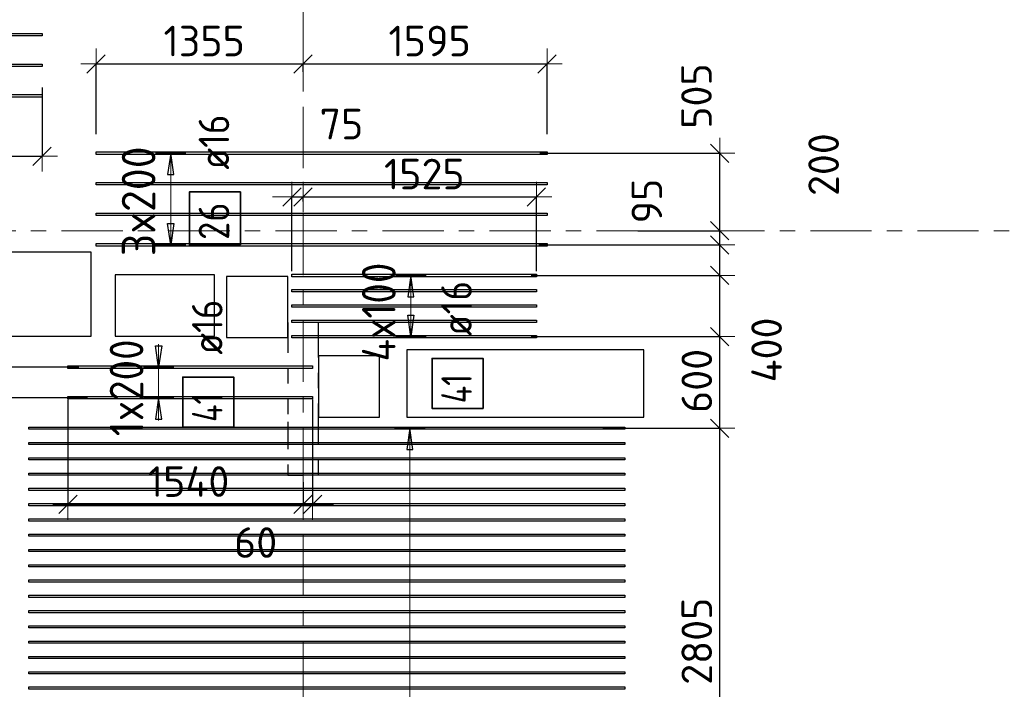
# Model space of a CAD drawing. Header units: metres. Extents: x -38 to 107, y -15 to 21.
# Tile 49 of 167: x 53.1 to 59.54, y 4.4 to 8.78. Entities that reach past the tile are written whole.
import ezdxf

# ---------------------------------------------------------------- set-up
doc = ezdxf.new("R2010")
doc.units = ezdxf.units.M
doc.header["$PDMODE"] = 65
for name, pattern in [('______11', [0.5, 0.4, -0.05, 0, -0.05]), ('______2', [0.0405, 0.03, -0.0105]), ('______5', [1.1, 0.8, -0.1, 0.1, -0.1])]:
    doc.linetypes.add(name, pattern=pattern)
for name, color, linetype, lineweight in [('XR$2$Осевая линия (1)', 7, '______5', 13), ('XR$4$Перекрытие (1)', 7, 'Continuous', 35), ('XR$4$Размерная линия (1)', 7, 'Continuous', 13)]:
    doc.layers.add(name, color=color, linetype=linetype, lineweight=lineweight)
doc.layers.add('XR$4$Арм.стержн.Доп. Арм верхн.зоны Х', color=7, linetype='Continuous', lineweight=35, true_color=0x8c8cff)
doc.layers.add('XR$6$Стена_ бетон несущ.', color=7, linetype='Continuous', lineweight=70, true_color=0xb4b496)
doc.styles.add('ISOCPEUR', font='txt')
doc.dimstyles.new('DIMSTYLE_3', dxfattribs={"dimtxt": 0.2, "dimasz": 0.2, "dimexe": 0, "dimexo": 0, "dimgap": 0.1, "dimtad": 2, "dimdec": 0, "dimlfac": 1000, "dimrnd": 5, "dimzin": 12, "dimdsep": 46, "dimtxsty": 'ISOCPEUR', "dimblk1": 'ALL_ML_STRICH', "dimblk2": 'ALL_ML_STRICH', "dimsah": 1, "dimcen": 0, "dimclrd": 7, "dimclre": 256, "dimclrt": 7, "dimadec": 0, "dimazin": 0, "dimtfac": 1, "dimtdec": 0, "dimtix": 1, "dimtmove": 2, "dimatfit": 3, "dimfxl": 0, "dimtzin": 0, "dimlwd": 0, "dimlwe": -3, "dimarcsym": 0})
doc.dimstyles.new('DIMSTYLE_33', dxfattribs={"dimtxt": 0.2, "dimasz": 0.2, "dimexe": 0, "dimexo": 0, "dimgap": 0.1, "dimtad": 2, "dimdec": 0, "dimlfac": 1000, "dimrnd": 5, "dimzin": 12, "dimdsep": 46, "dimtxsty": 'ISOCPEUR', "dimblk1": 'ALL_ML_STRICH', "dimblk2": 'ALL_ML_STRICH', "dimsah": 1, "dimcen": 0, "dimclrd": 7, "dimclre": 256, "dimclrt": 7, "dimadec": 0, "dimazin": 0, "dimtfac": 1, "dimtdec": 0, "dimtix": 1, "dimtmove": 2, "dimatfit": 3, "dimfxl": 0, "dimtvp": 1.2, "dimtzin": 0, "dimlwd": 0, "dimlwe": -3, "dimarcsym": 0})
doc.dimstyles.new('DIMSTYLE_34', dxfattribs={"dimtxt": 0.2, "dimasz": 0.2, "dimexe": 0, "dimexo": 0, "dimgap": 0.1, "dimtad": 0, "dimdec": 0, "dimlfac": 1000, "dimrnd": 5, "dimzin": 12, "dimdsep": 46, "dimtxsty": 'ISOCPEUR', "dimblk1": 'ALL_ML_STRICH', "dimblk2": 'ALL_ML_STRICH', "dimsah": 1, "dimcen": 0, "dimclrd": 7, "dimclre": 256, "dimclrt": 7, "dimadec": 0, "dimazin": 0, "dimtfac": 1, "dimtdec": 0, "dimtix": 1, "dimtmove": 2, "dimatfit": 3, "dimfxl": 0, "dimtvp": 1.2, "dimtzin": 0, "dimlwd": 0, "dimlwe": -3, "dimarcsym": 0})

# ---------------------------------------------------------------- blocks, each defined once
blk = doc.blocks.new('ALL_ML_STRICH')
at = {"color": 0, "linetype": 'ByBlock', "lineweight": -2}
for p, q in [((0, -0.5), (0, 0.5)), ((-1, 0), (0.5, 0)), ((-0.3, -0.3), (0.3, 0.3))]:
    blk.add_line(p, q, dxfattribs=at)
blk = doc.blocks.new('*D297')
at = {"layer": 'DEFPOINTS', "color": 7, "linetype": 'Continuous', "lineweight": 13, "transparency": 33554687}
for p in [(53.5031, 6.5072), (52.8235, 6.3072), (53.5599, 6.3072)]:
    blk.add_point(p, dxfattribs=at)
at = {"layer": 'XR$4$Размерная линия (1)', "color": 9, "linetype": 'Continuous', "lineweight": -2, "true_color": 0xc7c7c7, "transparency": 33554687}
for p, q in [((53.4831, 6.5072), (52.8235, 6.5072)), ((53.5399, 6.3072), (52.8235, 6.3072))]:
    blk.add_line(p, q, dxfattribs=at)
at = {"layer": 'XR$4$Размерная линия (1)', "color": 7, "linetype": 'Continuous', "lineweight": -2, "transparency": 33554687}
blk.add_line((52.8235, 6.3072), (52.8235, 6.5072), dxfattribs=at)
at = {"layer": 'XR$4$Размерная линия (1)', "color": 7, "linetype": 'Continuous', "lineweight": 13, "transparency": 33554687, "xscale": 0.2, "yscale": 0.2, "zscale": 0.2}
for p, rotation in [((52.8235, 6.5072), 90), ((52.8235, 6.3072), 270)]:
    blk.add_blockref('ALL_ML_STRICH', p, dxfattribs=dict(at, rotation=rotation))
at = {"layer": 'XR$4$Размерная линия (1)', "color": 7, "linetype": 'Continuous', "lineweight": 13, "transparency": 33554687, "insert": (52.6722, 6.0448), "char_height": 0.2, "width": 0.6, "attachment_point": 5, "rotation": 90, "style": 'ISOCPEUR'}
blk.add_mtext('\\A1;{200}', dxfattribs=at)
blk = doc.blocks.new('*D298')
at = {"layer": 'DEFPOINTS', "color": 7, "linetype": 'Continuous', "lineweight": 13, "transparency": 33554687}
for p in [(52.7327, 7.4), (52.8235, 6.5072), (53.5031, 6.5072)]:
    blk.add_point(p, dxfattribs=at)
at = {"layer": 'XR$4$Размерная линия (1)', "color": 9, "linetype": 'Continuous', "lineweight": -2, "true_color": 0xc7c7c7, "transparency": 33554687}
for p, q in [((52.7527, 7.4), (52.8235, 7.4)), ((53.4831, 6.5072), (52.8235, 6.5072))]:
    blk.add_line(p, q, dxfattribs=at)
at = {"layer": 'XR$4$Размерная линия (1)', "color": 7, "linetype": 'Continuous', "lineweight": -2, "transparency": 33554687}
blk.add_line((52.8235, 6.5072), (52.8235, 7.4), dxfattribs=at)
at = {"layer": 'XR$4$Размерная линия (1)', "color": 7, "linetype": 'Continuous', "lineweight": 13, "transparency": 33554687, "xscale": 0.2, "yscale": 0.2, "zscale": 0.2}
for p, rotation in [((52.8235, 7.4), 90), ((52.8235, 6.5072), 270)]:
    blk.add_blockref('ALL_ML_STRICH', p, dxfattribs=dict(at, rotation=rotation))
at = {"layer": 'XR$4$Размерная линия (1)', "color": 7, "linetype": 'Continuous', "lineweight": 13, "transparency": 33554687, "insert": (52.6735, 6.9636), "char_height": 0.2, "width": 0.6, "attachment_point": 5, "rotation": 90, "style": 'ISOCPEUR'}
blk.add_mtext('\\A1;{895}', dxfattribs=at)
blk = doc.blocks.new('*D314')
at = {"layer": 'DEFPOINTS', "color": 7, "linetype": 'Continuous', "lineweight": 13, "transparency": 33554687}
for p in [(53.2426, 8.357), (51.5, 8.1753), (51.5, 7.8875)]:
    blk.add_point(p, dxfattribs=at)
at = {"layer": 'XR$4$Размерная линия (1)', "color": 9, "linetype": 'Continuous', "lineweight": -2, "true_color": 0xc7c7c7, "transparency": 33554687}
for p, q in [((53.2426, 8.337), (53.2426, 7.8875)), ((51.5, 8.1553), (51.5, 7.8875))]:
    blk.add_line(p, q, dxfattribs=at)
at = {"layer": 'XR$4$Размерная линия (1)', "color": 7, "linetype": 'Continuous', "lineweight": -2, "transparency": 33554687}
blk.add_line((51.5, 7.8875), (53.2426, 7.8875), dxfattribs=at)
at = {"layer": 'XR$4$Размерная линия (1)', "color": 7, "linetype": 'Continuous', "lineweight": 13, "transparency": 33554687, "xscale": 0.2, "yscale": 0.2, "zscale": 0.2, "rotation": 180}
blk.add_blockref('ALL_ML_STRICH', (51.5, 7.8875), dxfattribs=at)
at = {"layer": 'XR$4$Размерная линия (1)', "color": 7, "linetype": 'Continuous', "lineweight": 13, "transparency": 33554687, "xscale": 0.2, "yscale": 0.2, "zscale": 0.2}
blk.add_blockref('ALL_ML_STRICH', (53.2426, 7.8875), dxfattribs=at)
at = {"layer": 'XR$4$Размерная линия (1)', "color": 7, "linetype": 'Continuous', "lineweight": 13, "transparency": 33554687, "insert": (52.3913, 8.0375), "char_height": 0.2, "width": 0.8, "attachment_point": 5, "style": 'ISOCPEUR'}
blk.add_mtext('\\A1;{1745}', dxfattribs=at)
blk = doc.blocks.new('*D315')
at = {"layer": 'DEFPOINTS', "color": 7, "linetype": 'Continuous', "lineweight": 13, "transparency": 33554687}
for p in [(53.5961, 8.4913), (54.95, 8.4597), (53.5961, 8.0112)]:
    blk.add_point(p, dxfattribs=at)
at = {"layer": 'XR$4$Размерная линия (1)', "color": 9, "linetype": 'Continuous', "lineweight": -2, "true_color": 0xc7c7c7, "transparency": 33554687}
for p, q in [((53.5961, 8.0312), (53.5961, 8.4913)), ((54.95, 8.4397), (54.95, 8.4913))]:
    blk.add_line(p, q, dxfattribs=at)
at = {"layer": 'XR$4$Размерная линия (1)', "color": 7, "linetype": 'Continuous', "lineweight": -2, "transparency": 33554687}
blk.add_line((53.5961, 8.4913), (54.95, 8.4913), dxfattribs=at)
at = {"layer": 'XR$4$Размерная линия (1)', "color": 7, "linetype": 'Continuous', "lineweight": 13, "transparency": 33554687, "xscale": 0.2, "yscale": 0.2, "zscale": 0.2, "rotation": 180}
blk.add_blockref('ALL_ML_STRICH', (53.5961, 8.4913), dxfattribs=at)
at = {"layer": 'XR$4$Размерная линия (1)', "color": 7, "linetype": 'Continuous', "lineweight": 13, "transparency": 33554687, "xscale": 0.2, "yscale": 0.2, "zscale": 0.2}
blk.add_blockref('ALL_ML_STRICH', (54.95, 8.4913), dxfattribs=at)
at = {"layer": 'XR$4$Размерная линия (1)', "color": 7, "linetype": 'Continuous', "lineweight": 13, "transparency": 33554687, "insert": (54.3031, 8.6413), "char_height": 0.2, "width": 0.8, "attachment_point": 5, "style": 'ISOCPEUR'}
blk.add_mtext('\\A1;{1355}', dxfattribs=at)
blk = doc.blocks.new('*D316')
at = {"layer": 'DEFPOINTS', "color": 7, "linetype": 'Continuous', "lineweight": 13, "transparency": 33554687}
for p in [(54.95, 8.4913), (54.95, 8.4597), (56.5461, 8.0112)]:
    blk.add_point(p, dxfattribs=at)
at = {"layer": 'XR$4$Размерная линия (1)', "color": 9, "linetype": 'Continuous', "lineweight": -2, "true_color": 0xc7c7c7, "transparency": 33554687}
for p, q in [((54.95, 8.4397), (54.95, 8.4913)), ((56.5461, 8.0312), (56.5461, 8.4913))]:
    blk.add_line(p, q, dxfattribs=at)
at = {"layer": 'XR$4$Размерная линия (1)', "color": 7, "linetype": 'Continuous', "lineweight": -2, "transparency": 33554687}
blk.add_line((54.95, 8.4913), (56.5461, 8.4913), dxfattribs=at)
at = {"layer": 'XR$4$Размерная линия (1)', "color": 7, "linetype": 'Continuous', "lineweight": 13, "transparency": 33554687, "xscale": 0.2, "yscale": 0.2, "zscale": 0.2, "rotation": 180}
blk.add_blockref('ALL_ML_STRICH', (54.95, 8.4913), dxfattribs=at)
at = {"layer": 'XR$4$Размерная линия (1)', "color": 7, "linetype": 'Continuous', "lineweight": 13, "transparency": 33554687, "xscale": 0.2, "yscale": 0.2, "zscale": 0.2}
blk.add_blockref('ALL_ML_STRICH', (56.5461, 8.4913), dxfattribs=at)
at = {"layer": 'XR$4$Размерная линия (1)', "color": 7, "linetype": 'Continuous', "lineweight": 13, "transparency": 33554687, "insert": (55.7781, 8.6413), "char_height": 0.2, "width": 0.8, "attachment_point": 5, "style": 'ISOCPEUR'}
blk.add_mtext('\\A1;{1595}', dxfattribs=at)
blk = doc.blocks.new('*D319')
at = {"layer": 'DEFPOINTS', "color": 7, "linetype": 'Continuous', "lineweight": 13, "transparency": 33554687}
for p in [(53.4118, 6.3162), (54.95, 5.7742), (53.4118, 5.6084)]:
    blk.add_point(p, dxfattribs=at)
at = {"layer": 'XR$4$Размерная линия (1)', "color": 9, "linetype": 'Continuous', "lineweight": -2, "true_color": 0xc7c7c7, "transparency": 33554687}
for p, q in [((53.4118, 6.2962), (53.4118, 5.6084)), ((54.95, 5.7542), (54.95, 5.6084))]:
    blk.add_line(p, q, dxfattribs=at)
at = {"layer": 'XR$4$Размерная линия (1)', "color": 7, "linetype": 'Continuous', "lineweight": -2, "transparency": 33554687}
blk.add_line((53.4118, 5.6084), (54.95, 5.6084), dxfattribs=at)
at = {"layer": 'XR$4$Размерная линия (1)', "color": 7, "linetype": 'Continuous', "lineweight": 13, "transparency": 33554687, "xscale": 0.2, "yscale": 0.2, "zscale": 0.2, "rotation": 180}
blk.add_blockref('ALL_ML_STRICH', (53.4118, 5.6084), dxfattribs=at)
at = {"layer": 'XR$4$Размерная линия (1)', "color": 7, "linetype": 'Continuous', "lineweight": 13, "transparency": 33554687, "xscale": 0.2, "yscale": 0.2, "zscale": 0.2}
blk.add_blockref('ALL_ML_STRICH', (54.95, 5.6084), dxfattribs=at)
at = {"layer": 'XR$4$Размерная линия (1)', "color": 7, "linetype": 'Continuous', "lineweight": 13, "transparency": 33554687, "insert": (54.2009, 5.7584), "char_height": 0.2, "width": 0.8, "attachment_point": 5, "style": 'ISOCPEUR'}
blk.add_mtext('\\A1;{1540}', dxfattribs=at)
blk = doc.blocks.new('*D320')
at = {"layer": 'DEFPOINTS', "color": 7, "linetype": 'Continuous', "lineweight": 13, "transparency": 33554687}
for p in [(55.0118, 6.3162), (54.95, 5.7742), (54.95, 5.6084)]:
    blk.add_point(p, dxfattribs=at)
at = {"layer": 'XR$4$Размерная линия (1)', "color": 9, "linetype": 'Continuous', "lineweight": -2, "true_color": 0xc7c7c7, "transparency": 33554687}
for p, q in [((55.0118, 6.2962), (55.0118, 5.6084)), ((54.95, 5.7542), (54.95, 5.6084))]:
    blk.add_line(p, q, dxfattribs=at)
at = {"layer": 'XR$4$Размерная линия (1)', "color": 7, "linetype": 'Continuous', "lineweight": -2, "transparency": 33554687}
blk.add_line((54.95, 5.6084), (55.0118, 5.6084), dxfattribs=at)
at = {"layer": 'XR$4$Размерная линия (1)', "color": 7, "linetype": 'Continuous', "lineweight": 13, "transparency": 33554687, "xscale": 0.2, "yscale": 0.2, "zscale": 0.2}
blk.add_blockref('ALL_ML_STRICH', (55.0118, 5.6084), dxfattribs=at)
at = {"layer": 'XR$4$Размерная линия (1)', "color": 7, "linetype": 'Continuous', "lineweight": 13, "transparency": 33554687, "xscale": 0.2, "yscale": 0.2, "zscale": 0.2, "rotation": 180}
blk.add_blockref('ALL_ML_STRICH', (54.95, 5.6084), dxfattribs=at)
at = {"layer": 'XR$4$Размерная линия (1)', "color": 7, "linetype": 'Continuous', "lineweight": 13, "transparency": 33554687, "insert": (54.6398, 5.3592), "char_height": 0.2, "width": 0.4, "attachment_point": 5, "style": 'ISOCPEUR'}
blk.add_mtext('\\A1;{60}', dxfattribs=at)
blk = doc.blocks.new('*D321')
at = {"layer": 'DEFPOINTS', "color": 7, "linetype": 'Continuous', "lineweight": 13, "transparency": 33554687}
for p in [(54.8766, 7.6207), (54.95, 7.5708), (54.8766, 7.1162)]:
    blk.add_point(p, dxfattribs=at)
at = {"layer": 'XR$4$Размерная линия (1)', "color": 9, "linetype": 'Continuous', "lineweight": -2, "true_color": 0xc7c7c7, "transparency": 33554687}
for p, q in [((54.8766, 7.1362), (54.8766, 7.6207)), ((54.95, 7.5908), (54.95, 7.6207))]:
    blk.add_line(p, q, dxfattribs=at)
at = {"layer": 'XR$4$Размерная линия (1)', "color": 7, "linetype": 'Continuous', "lineweight": -2, "transparency": 33554687}
blk.add_line((54.8766, 7.6207), (54.95, 7.6207), dxfattribs=at)
at = {"layer": 'XR$4$Размерная линия (1)', "color": 7, "linetype": 'Continuous', "lineweight": 13, "transparency": 33554687, "xscale": 0.2, "yscale": 0.2, "zscale": 0.2}
blk.add_blockref('ALL_ML_STRICH', (54.95, 7.6207), dxfattribs=at)
at = {"layer": 'XR$4$Размерная линия (1)', "color": 7, "linetype": 'Continuous', "lineweight": 13, "transparency": 33554687, "xscale": 0.2, "yscale": 0.2, "zscale": 0.2, "rotation": 180}
blk.add_blockref('ALL_ML_STRICH', (54.8766, 7.6207), dxfattribs=at)
at = {"layer": 'XR$4$Размерная линия (1)', "color": 7, "linetype": 'Continuous', "lineweight": 13, "transparency": 33554687, "insert": (55.2012, 8.0978), "char_height": 0.2, "width": 0.4, "attachment_point": 5, "style": 'ISOCPEUR'}
blk.add_mtext('\\A1;{75}', dxfattribs=at)
blk = doc.blocks.new('*D322')
at = {"layer": 'DEFPOINTS', "color": 7, "linetype": 'Continuous', "lineweight": 13, "transparency": 33554687}
for p in [(54.95, 7.6207), (54.95, 7.5708), (56.4766, 7.1162)]:
    blk.add_point(p, dxfattribs=at)
at = {"layer": 'XR$4$Размерная линия (1)', "color": 9, "linetype": 'Continuous', "lineweight": -2, "true_color": 0xc7c7c7, "transparency": 33554687}
for p, q in [((54.95, 7.5908), (54.95, 7.6207)), ((56.4766, 7.1362), (56.4766, 7.6207))]:
    blk.add_line(p, q, dxfattribs=at)
at = {"layer": 'XR$4$Размерная линия (1)', "color": 7, "linetype": 'Continuous', "lineweight": -2, "transparency": 33554687}
blk.add_line((54.95, 7.6207), (56.4766, 7.6207), dxfattribs=at)
at = {"layer": 'XR$4$Размерная линия (1)', "color": 7, "linetype": 'Continuous', "lineweight": 13, "transparency": 33554687, "xscale": 0.2, "yscale": 0.2, "zscale": 0.2, "rotation": 180}
blk.add_blockref('ALL_ML_STRICH', (54.95, 7.6207), dxfattribs=at)
at = {"layer": 'XR$4$Размерная линия (1)', "color": 7, "linetype": 'Continuous', "lineweight": 13, "transparency": 33554687, "xscale": 0.2, "yscale": 0.2, "zscale": 0.2}
blk.add_blockref('ALL_ML_STRICH', (56.4766, 7.6207), dxfattribs=at)
at = {"layer": 'XR$4$Размерная линия (1)', "color": 7, "linetype": 'Continuous', "lineweight": 13, "transparency": 33554687, "insert": (55.7433, 7.7707), "char_height": 0.2, "width": 0.8, "attachment_point": 5, "style": 'ISOCPEUR'}
blk.add_mtext('\\A1;{1525}', dxfattribs=at)
blk = doc.blocks.new('*D618')
at = {"layer": 'DEFPOINTS', "color": 7, "linetype": 'Continuous', "lineweight": 13, "transparency": 33554687}
for p in [(56.8916, 6.1072), (57.4238, 3.3), (57.6759, 3.3)]:
    blk.add_point(p, dxfattribs=at)
at = {"layer": 'XR$4$Размерная линия (1)', "color": 9, "linetype": 'Continuous', "lineweight": -2, "true_color": 0xc7c7c7, "transparency": 33554687}
for p, q in [((56.9116, 6.1072), (57.6759, 6.1072)), ((57.4438, 3.3), (57.6759, 3.3))]:
    blk.add_line(p, q, dxfattribs=at)
at = {"layer": 'XR$4$Размерная линия (1)', "color": 7, "linetype": 'Continuous', "lineweight": -2, "transparency": 33554687}
blk.add_line((57.6759, 3.3), (57.6759, 6.1072), dxfattribs=at)
at = {"layer": 'XR$4$Размерная линия (1)', "color": 7, "linetype": 'Continuous', "lineweight": 13, "transparency": 33554687, "xscale": 0.2, "yscale": 0.2, "zscale": 0.2}
for p, rotation in [((57.6759, 6.1072), 90), ((57.6759, 3.3), 270)]:
    blk.add_blockref('ALL_ML_STRICH', p, dxfattribs=dict(at, rotation=rotation))
at = {"layer": 'XR$4$Размерная линия (1)', "color": 7, "linetype": 'Continuous', "lineweight": 13, "transparency": 33554687, "insert": (57.5259, 4.7136), "char_height": 0.2, "width": 0.8, "attachment_point": 5, "rotation": 90, "style": 'ISOCPEUR'}
blk.add_mtext('\\A1;{2805}', dxfattribs=at)
blk = doc.blocks.new('*D619')
at = {"layer": 'DEFPOINTS', "color": 7, "linetype": 'Continuous', "lineweight": 13, "transparency": 33554687}
for p in [(56.4231, 6.7072), (56.8916, 6.1072), (57.6759, 6.1072)]:
    blk.add_point(p, dxfattribs=at)
at = {"layer": 'XR$4$Размерная линия (1)', "color": 9, "linetype": 'Continuous', "lineweight": -2, "true_color": 0xc7c7c7, "transparency": 33554687}
for p, q in [((56.4431, 6.7072), (57.6759, 6.7072)), ((56.9116, 6.1072), (57.6759, 6.1072))]:
    blk.add_line(p, q, dxfattribs=at)
at = {"layer": 'XR$4$Размерная линия (1)', "color": 7, "linetype": 'Continuous', "lineweight": -2, "transparency": 33554687}
blk.add_line((57.6759, 6.1072), (57.6759, 6.7072), dxfattribs=at)
at = {"layer": 'XR$4$Размерная линия (1)', "color": 7, "linetype": 'Continuous', "lineweight": 13, "transparency": 33554687, "xscale": 0.2, "yscale": 0.2, "zscale": 0.2}
for p, rotation in [((57.6759, 6.7072), 90), ((57.6759, 6.1072), 270)]:
    blk.add_blockref('ALL_ML_STRICH', p, dxfattribs=dict(at, rotation=rotation))
at = {"layer": 'XR$4$Размерная линия (1)', "color": 7, "linetype": 'Continuous', "lineweight": 13, "transparency": 33554687, "insert": (57.5259, 6.4172), "char_height": 0.2, "width": 0.6, "attachment_point": 5, "rotation": 90, "style": 'ISOCPEUR'}
blk.add_mtext('\\A1;{600}', dxfattribs=at)
blk = doc.blocks.new('*D620')
at = {"layer": 'DEFPOINTS', "color": 7, "linetype": 'Continuous', "lineweight": 13, "transparency": 33554687}
for p in [(56.4231, 7.1072), (56.4231, 6.7072), (57.6759, 6.7072)]:
    blk.add_point(p, dxfattribs=at)
at = {"layer": 'XR$4$Размерная линия (1)', "color": 9, "linetype": 'Continuous', "lineweight": -2, "true_color": 0xc7c7c7, "transparency": 33554687}
for p, q in [((56.4431, 7.1072), (57.6759, 7.1072)), ((56.4431, 6.7072), (57.6759, 6.7072))]:
    blk.add_line(p, q, dxfattribs=at)
at = {"layer": 'XR$4$Размерная линия (1)', "color": 7, "linetype": 'Continuous', "lineweight": -2, "transparency": 33554687}
blk.add_line((57.6759, 6.7072), (57.6759, 7.1072), dxfattribs=at)
at = {"layer": 'XR$4$Размерная линия (1)', "color": 7, "linetype": 'Continuous', "lineweight": 13, "transparency": 33554687, "xscale": 0.2, "yscale": 0.2, "zscale": 0.2}
for p, rotation in [((57.6759, 7.1072), 90), ((57.6759, 6.7072), 270)]:
    blk.add_blockref('ALL_ML_STRICH', p, dxfattribs=dict(at, rotation=rotation))
at = {"layer": 'XR$4$Размерная линия (1)', "color": 7, "linetype": 'Continuous', "lineweight": 13, "transparency": 33554687, "insert": (57.9828, 6.6196), "char_height": 0.2, "width": 0.6, "attachment_point": 5, "rotation": 90, "style": 'ISOCPEUR'}
blk.add_mtext('\\A1;{400}', dxfattribs=at)
blk = doc.blocks.new('*D621')
at = {"layer": 'DEFPOINTS', "color": 7, "linetype": 'Continuous', "lineweight": 13, "transparency": 33554687}
for p in [(56.4718, 7.3072), (56.4231, 7.1072), (57.6759, 7.1072)]:
    blk.add_point(p, dxfattribs=at)
at = {"layer": 'XR$4$Размерная линия (1)', "color": 9, "linetype": 'Continuous', "lineweight": -2, "true_color": 0xc7c7c7, "transparency": 33554687}
for p, q in [((56.4918, 7.3072), (57.6759, 7.3072)), ((56.4431, 7.1072), (57.6759, 7.1072))]:
    blk.add_line(p, q, dxfattribs=at)
at = {"layer": 'XR$4$Размерная линия (1)', "color": 7, "linetype": 'Continuous', "lineweight": -2, "transparency": 33554687}
blk.add_line((57.6759, 7.1072), (57.6759, 7.3072), dxfattribs=at)
at = {"layer": 'XR$4$Размерная линия (1)', "color": 7, "linetype": 'Continuous', "lineweight": 13, "transparency": 33554687, "xscale": 0.2, "yscale": 0.2, "zscale": 0.2}
for p, rotation in [((57.6759, 7.3072), 90), ((57.6759, 7.1072), 270)]:
    blk.add_blockref('ALL_ML_STRICH', p, dxfattribs=dict(at, rotation=rotation))
at = {"layer": 'XR$4$Размерная линия (1)', "color": 7, "linetype": 'Continuous', "lineweight": 13, "transparency": 33554687, "insert": (58.3559, 7.8324), "char_height": 0.2, "width": 0.6, "attachment_point": 5, "rotation": 90, "style": 'ISOCPEUR'}
blk.add_mtext('\\A1;{200}', dxfattribs=at)
blk = doc.blocks.new('*D622')
at = {"layer": 'DEFPOINTS', "color": 7, "linetype": 'Continuous', "lineweight": 13, "transparency": 33554687}
for p in [(57.1205, 7.4), (56.4718, 7.3072), (57.6759, 7.3072)]:
    blk.add_point(p, dxfattribs=at)
at = {"layer": 'XR$4$Размерная линия (1)', "color": 9, "linetype": 'Continuous', "lineweight": -2, "true_color": 0xc7c7c7, "transparency": 33554687}
for p, q in [((57.1405, 7.4), (57.6759, 7.4)), ((56.4918, 7.3072), (57.6759, 7.3072))]:
    blk.add_line(p, q, dxfattribs=at)
at = {"layer": 'XR$4$Размерная линия (1)', "color": 7, "linetype": 'Continuous', "lineweight": -2, "transparency": 33554687}
blk.add_line((57.6759, 7.3072), (57.6759, 7.4), dxfattribs=at)
at = {"layer": 'XR$4$Размерная линия (1)', "color": 7, "linetype": 'Continuous', "lineweight": 13, "transparency": 33554687, "xscale": 0.2, "yscale": 0.2, "zscale": 0.2}
for p, rotation in [((57.6759, 7.3072), 270), ((57.6759, 7.4), 90)]:
    blk.add_blockref('ALL_ML_STRICH', p, dxfattribs=dict(at, rotation=rotation))
at = {"layer": 'XR$4$Размерная линия (1)', "color": 7, "linetype": 'Continuous', "lineweight": 13, "transparency": 33554687, "insert": (57.1993, 7.5942), "char_height": 0.2, "width": 0.4, "attachment_point": 5, "rotation": 90, "style": 'ISOCPEUR'}
blk.add_mtext('\\A1;{95}', dxfattribs=at)
blk = doc.blocks.new('*D623')
at = {"layer": 'DEFPOINTS', "color": 7, "linetype": 'Continuous', "lineweight": 13, "transparency": 33554687}
for p in [(56.4799, 7.9072), (57.1205, 7.4), (57.6759, 7.4)]:
    blk.add_point(p, dxfattribs=at)
at = {"layer": 'XR$4$Размерная линия (1)', "color": 9, "linetype": 'Continuous', "lineweight": -2, "true_color": 0xc7c7c7, "transparency": 33554687}
for p, q in [((56.4999, 7.9072), (57.6759, 7.9072)), ((57.1405, 7.4), (57.6759, 7.4))]:
    blk.add_line(p, q, dxfattribs=at)
at = {"layer": 'XR$4$Размерная линия (1)', "color": 7, "linetype": 'Continuous', "lineweight": -2, "transparency": 33554687}
blk.add_line((57.6759, 7.4), (57.6759, 7.9072), dxfattribs=at)
at = {"layer": 'XR$4$Размерная линия (1)', "color": 7, "linetype": 'Continuous', "lineweight": 13, "transparency": 33554687, "xscale": 0.2, "yscale": 0.2, "zscale": 0.2}
for p, rotation in [((57.6759, 7.9072), 90), ((57.6759, 7.4), 270)]:
    blk.add_blockref('ALL_ML_STRICH', p, dxfattribs=dict(at, rotation=rotation))
at = {"layer": 'XR$4$Размерная линия (1)', "color": 7, "linetype": 'Continuous', "lineweight": 13, "transparency": 33554687, "insert": (57.5239, 8.2811), "char_height": 0.2, "width": 0.6, "attachment_point": 5, "rotation": 90, "style": 'ISOCPEUR'}
blk.add_mtext('\\A1;{505}', dxfattribs=at)

msp = doc.modelspace()

# ---------------------------------------------------------------- linework, layer by layer
at = {"layer": 'XR$2$Осевая линия (1)', "color": 253, "linetype": '______11', "lineweight": 13, "true_color": 0xa0a0a0, "transparency": 33554687}
for p, q in [((54.95, -3.39), (54.95, 8.98)), ((-2.63, 7.4), (62.6, 7.4))]:
    msp.add_line(p, q, dxfattribs=at)
at = {"layer": 'XR$4$Арм.стержн.Доп. Арм верхн.зоны Х', "color": 253, "linetype": 'Continuous', "lineweight": -3, "true_color": 0xa0a0a0, "transparency": 33554687}
for p, q in [((54.084, 7.9072), (53.984, 7.9072)), ((54.084, 7.9072), (54.184, 7.9072)), ((54.084, 7.3072), (53.984, 7.3072)), ((54.084, 7.3072), (54.184, 7.3072)), ((55.6555, 7.1072), (55.5555, 7.1072)), ((55.6555, 7.1072), (55.7555, 7.1072)), ((55.6555, 6.7072), (55.5555, 6.7072)), ((55.6555, 6.7072), (55.7555, 6.7072)), ((54.0051, 6.5072), (53.9051, 6.5072)), ((54.0051, 6.5072), (54.1051, 6.5072)), ((54.0051, 6.3072), (53.9051, 6.3072)), ((54.0051, 6.3072), (54.1051, 6.3072)), ((55.6482, 6.1072), (55.5482, 6.1072)), ((55.6482, 6.1072), (55.7482, 6.1072))]:
    msp.add_line(p, q, dxfattribs=at)
at = {"layer": 'XR$4$Арм.стержн.Доп. Арм верхн.зоны Х', "color": 7, "linetype": 'Continuous', "lineweight": 25, "transparency": 33554687}
for p, q in [((54.084, 7.9072), (54.064, 7.7672)), ((54.104, 7.7672), (54.084, 7.9072)), ((54.064, 7.7672), (54.104, 7.7672)), ((54.084, 7.3072), (54.064, 7.4472)), ((54.064, 7.4472), (54.104, 7.4472)), ((54.104, 7.4472), (54.084, 7.3072)), ((55.6555, 7.1072), (55.6355, 6.9672)), ((55.6755, 6.9672), (55.6555, 7.1072)), ((55.6355, 6.9672), (55.6755, 6.9672)), ((55.6555, 6.7072), (55.6355, 6.8472)), ((55.6355, 6.8472), (55.6755, 6.8472)), ((55.6755, 6.8472), (55.6555, 6.7072)), ((54.0051, 6.5072), (53.9851, 6.6472)), ((53.9851, 6.6472), (54.0251, 6.6472)), ((54.0251, 6.6472), (54.0051, 6.5072)), ((54.0051, 6.3072), (53.9851, 6.1672)), ((54.0251, 6.1672), (54.0051, 6.3072)), ((53.9851, 6.1672), (54.0251, 6.1672)), ((55.6482, 6.1072), (55.6282, 5.9672)), ((55.6682, 5.9672), (55.6482, 6.1072)), ((55.6282, 5.9672), (55.6682, 5.9672))]:
    msp.add_line(p, q, dxfattribs=at)
at = {"layer": 'XR$4$Арм.стержн.Доп. Арм верхн.зоны Х', "color": 7, "linetype": 'Continuous', "lineweight": 13, "transparency": 33554687}
for p, q in [((54.084, 7.9072), (54.084, 7.9072)), ((54.084, 7.3072), (54.084, 7.9072)), ((54.084, 7.3072), (54.084, 7.3072)), ((55.6555, 7.1072), (55.6555, 7.1072)), ((55.6555, 6.7072), (55.6555, 7.1072)), ((55.6555, 6.7072), (55.6555, 6.7072)), ((54.0051, 6.5072), (54.0051, 6.6572)), ((54.0051, 6.3072), (54.0051, 6.5072)), ((54.0051, 6.3072), (54.0051, 6.1572)), ((55.6482, 6.1072), (55.6482, 6.1072)), ((55.6482, 1.8072), (55.6482, 6.1072))]:
    msp.add_line(p, q, dxfattribs=at)
at = {"layer": 'XR$4$Арм.стержн.Доп. Арм верхн.зоны Х', "color": 7, "linetype": 'Continuous', "lineweight": 25, "transparency": 33554687}
for points in [[(53.2426, 8.6745), (49.3426, 8.6745), (49.3426, 8.6905), (53.2426, 8.6905), (53.2426, 8.6745)], [(53.2426, 8.4745), (49.3426, 8.4745), (49.3426, 8.4905), (53.2426, 8.4905), (53.2426, 8.4745)], [(53.2426, 8.2745), (49.3426, 8.2745), (49.3426, 8.2905), (53.2426, 8.2905), (53.2426, 8.2745)], [(56.5461, 7.8992), (53.5961, 7.8992), (53.5961, 7.9152), (56.5461, 7.9152), (56.5461, 7.8992)], [(56.5461, 7.6992), (53.5961, 7.6992), (53.5961, 7.7152), (56.5461, 7.7152), (56.5461, 7.6992)], [(56.5461, 7.4992), (53.5961, 7.4992), (53.5961, 7.5152), (56.5461, 7.5152), (56.5461, 7.4992)], [(56.5461, 7.2992), (53.5961, 7.2992), (53.5961, 7.3152), (56.5461, 7.3152), (56.5461, 7.2992)], [(54.8766, 7.1152), (56.4766, 7.1152), (56.4766, 7.0992), (54.8766, 7.0992), (54.8766, 7.1152)], [(54.8766, 7.0152), (56.4766, 7.0152), (56.4766, 6.9992), (54.8766, 6.9992), (54.8766, 7.0152)], [(54.8766, 6.9152), (56.4766, 6.9152), (56.4766, 6.8992), (54.8766, 6.8992), (54.8766, 6.9152)], [(54.8766, 6.8152), (56.4766, 6.8152), (56.4766, 6.7992), (54.8766, 6.7992), (54.8766, 6.8152)], [(54.8766, 6.7152), (56.4766, 6.7152), (56.4766, 6.6992), (54.8766, 6.6992), (54.8766, 6.7152)], [(55.0118, 6.4992), (53.4118, 6.4992), (53.4118, 6.5152), (55.0118, 6.5152), (55.0118, 6.4992)], [(55.0118, 6.2992), (53.4118, 6.2992), (53.4118, 6.3152), (55.0118, 6.3152), (55.0118, 6.2992)], [(57.055, 6.1002), (53.155, 6.1002), (53.155, 6.1142), (57.055, 6.1142), (57.055, 6.1002)], [(57.055, 6.0002), (53.155, 6.0002), (53.155, 6.0142), (57.055, 6.0142), (57.055, 6.0002)], [(57.055, 5.9002), (53.155, 5.9002), (53.155, 5.9142), (57.055, 5.9142), (57.055, 5.9002)], [(57.055, 5.8002), (53.155, 5.8002), (53.155, 5.8142), (57.055, 5.8142), (57.055, 5.8002)], [(57.055, 5.7002), (53.155, 5.7002), (53.155, 5.7142), (57.055, 5.7142), (57.055, 5.7002)], [(57.055, 5.6002), (53.155, 5.6002), (53.155, 5.6142), (57.055, 5.6142), (57.055, 5.6002)], [(57.055, 5.5002), (53.155, 5.5002), (53.155, 5.5142), (57.055, 5.5142), (57.055, 5.5002)], [(57.055, 5.4002), (53.155, 5.4002), (53.155, 5.4142), (57.055, 5.4142), (57.055, 5.4002)], [(57.055, 5.3002), (53.155, 5.3002), (53.155, 5.3142), (57.055, 5.3142), (57.055, 5.3002)], [(57.055, 5.2002), (53.155, 5.2002), (53.155, 5.2142), (57.055, 5.2142), (57.055, 5.2002)], [(57.055, 5.1002), (53.155, 5.1002), (53.155, 5.1142), (57.055, 5.1142), (57.055, 5.1002)], [(57.055, 5.0002), (53.155, 5.0002), (53.155, 5.0142), (57.055, 5.0142), (57.055, 5.0002)], [(57.055, 4.9002), (53.155, 4.9002), (53.155, 4.9142), (57.055, 4.9142), (57.055, 4.9002)], [(57.055, 4.8002), (53.155, 4.8002), (53.155, 4.8142), (57.055, 4.8142), (57.055, 4.8002)], [(57.055, 4.7002), (53.155, 4.7002), (53.155, 4.7142), (57.055, 4.7142), (57.055, 4.7002)], [(57.055, 4.6002), (53.155, 4.6002), (53.155, 4.6142), (57.055, 4.6142), (57.055, 4.6002)], [(57.055, 4.5002), (53.155, 4.5002), (53.155, 4.5142), (57.055, 4.5142), (57.055, 4.5002)], [(57.055, 4.4002), (53.155, 4.4002), (53.155, 4.4142), (57.055, 4.4142), (57.055, 4.4002)]]:
    msp.add_lwpolyline(points, dxfattribs=at)
at = {"layer": 'XR$4$Арм.стержн.Доп. Арм верхн.зоны Х', "color": 7, "linetype": 'Continuous', "lineweight": 35, "transparency": 33554687}
for points in [[(54.5402, 7.3066), (54.5402, 7.6533), (54.2069, 7.6533), (54.2069, 7.3066), (54.5402, 7.3066)], [(56.1274, 6.2375), (56.1274, 6.5642), (55.7941, 6.5642), (55.7941, 6.2375), (56.1274, 6.2375)], [(54.4967, 6.1154), (54.4967, 6.442), (54.1633, 6.442), (54.1633, 6.1154), (54.4967, 6.1154)]]:
    msp.add_lwpolyline(points, dxfattribs=at)
at = {"layer": 'XR$4$Перекрытие (1)', "color": 7, "linetype": 'Continuous', "lineweight": 25, "transparency": 33554687}
for p, q in [((53.563, 7.2601), (52.963, 7.2601)), ((53.563, 6.7101), (53.563, 7.2601)), ((53.72, 7.1102), (53.72, 6.7102)), ((54.37, 7.1102), (53.72, 7.1102)), ((54.37, 6.7102), (54.37, 7.1102)), ((54.4501, 7.1002), (54.4501, 6.7002)), ((54.8501, 7.1002), (54.4501, 7.1002)), ((54.8501, 6.7002), (54.8501, 7.1002)), ((52.963, 6.7101), (53.563, 6.7101)), ((53.72, 6.7102), (54.37, 6.7102)), ((54.4501, 6.7002), (54.8501, 6.7002)), ((55.45, 6.5803), (55.05, 6.5802)), ((55.05, 6.5802), (55.05, 6.1802)), ((55.45, 6.1803), (55.45, 6.5803)), ((55.63, 6.6202), (55.63, 6.1802)), ((57.18, 6.6202), (55.63, 6.6202)), ((57.18, 6.1802), (57.18, 6.6202)), ((55.05, 6.1802), (55.45, 6.1803)), ((55.63, 6.1802), (57.18, 6.1802))]:
    msp.add_line(p, q, dxfattribs=at)
at = {"layer": 'XR$6$Стена_ бетон несущ.', "color": 253, "linetype": '______2', "lineweight": -3, "true_color": 0xa0a0a0, "transparency": 33554687}
for p, q in [((55.05, 6.8), (54.85, 6.8)), ((54.85, 6.8), (54.85, 6.7)), ((55.05, 6.6999), (55.05, 6.8)), ((54.85, 6.7), (54.85, 6.5)), ((55.05, 6.6199), (55.05, 6.6999)), ((55.05, 6.1699), (55.05, 6.6199)), ((54.85, 6.5), (54.85, 6.15)), ((54.85, 6.15), (54.85, 6.07)), ((55.05, 6.0899), (55.05, 6.1699)), ((54.85, 6.07), (54.85, 5.8)), ((55.05, 5.8), (55.05, 6.0899)), ((54.85, 5.8), (55.05, 5.8))]:
    msp.add_line(p, q, dxfattribs=at)

# ---------------------------------------------------------------- texts
at = {"layer": 'XR$4$Арм.стержн.Доп. Арм верхн.зоны Х', "color": 7, "linetype": 'Continuous', "lineweight": 25, "transparency": 33554687, "char_height": 0.2, "attachment_point": 7, "rotation": 90, "style": 'ISOCPEUR'}
for s, insert, width in [('\\W0.89; ø16 ', (54.4669, 7.6866), 0.749105), ('\\W0.87;26', (54.4669, 7.3399), 0.367208), ('\\W0.89; ø16 ', (56.0541, 6.5975), 0.749105), ('\\W0.89; ø16 ', (54.4233, 6.4754), 0.749105), ('\\W0.76;41', (56.0541, 6.2709), 0.336374), ('\\W0.76;41', (54.4233, 6.1487), 0.336375)]:
    msp.add_mtext(s, dxfattribs=dict(at, insert=insert, width=width))
at = {"layer": 'XR$4$Арм.стержн.Доп. Арм верхн.зоны Х', "color": 7, "linetype": 'Continuous', "lineweight": 13, "transparency": 33554687, "char_height": 0.22, "attachment_point": 7, "rotation": 90, "style": 'ISOCPEUR'}
for s, insert, width in [('\\W0.95;3x200', (53.984, 7.2332), 0.873359), ('\\W0.89;4x100', (55.5555, 6.5442), 0.845913), ('\\W0.89;1x200', (53.9051, 6.0552), 0.823552)]:
    msp.add_mtext(s, dxfattribs=dict(at, insert=insert, width=width))

# ---------------------------------------------------------------- dimensions: what is measured, and where the dimension line sits
at = {"layer": 'XR$4$Размерная линия (1)', "color": 7, "linetype": 'Continuous', "lineweight": 13, "transparency": 33554687}
for base, p1, p2, dimstyle, picture, middle in [((54.95, 8.4913), (53.5961, 8.0312), (54.95, 8.4397), 'DIMSTYLE_3', '*D315', (54.3031, 8.6413)), ((56.5461, 8.4913), (54.95, 8.4397), (56.5461, 8.0312), 'DIMSTYLE_3', '*D316', (55.7781, 8.6413)), ((53.2426, 7.8875), (51.5, 8.1553), (53.2426, 8.337), 'DIMSTYLE_3', '*D314', (52.3913, 8.0375)), ((54.95, 7.6207), (54.8766, 7.1362), (54.95, 7.5908), 'DIMSTYLE_33', '*D321', (55.2012, 8.0978)), ((56.4766, 7.6207), (54.95, 7.5908), (56.4766, 7.1362), 'DIMSTYLE_3', '*D322', (55.7433, 7.7707)), ((54.95, 5.6084), (53.4118, 6.2962), (54.95, 5.7542), 'DIMSTYLE_3', '*D319', (54.2009, 5.7584)), ((55.0118, 5.6084), (54.95, 5.7542), (55.0118, 6.2962), 'DIMSTYLE_34', '*D320', (54.6398, 5.3592))]:
    dim = msp.add_linear_dim(base=base, p1=p1, p2=p2, dimstyle=dimstyle, override={"dimpost": '<>', "dimclrd": 7, "dimclre": 9, "dimclrt": 7, "dimlwd": 0, "dimlwe": 65533}, dxfattribs=at)
    dim.commit()
    dim.dimension.update_dxf_attribs({"geometry": picture, "text_midpoint": middle, "dimtype": 160})
for base, p1, p2, dimstyle, picture, middle in [((57.6759, 7.9072), (57.1405, 7.4), (56.4999, 7.9072), 'DIMSTYLE_33', '*D623', (57.5239, 8.2811)), ((57.6759, 7.3072), (56.4431, 7.1072), (56.4918, 7.3072), 'DIMSTYLE_34', '*D621', (58.3559, 7.8324)), ((57.6759, 7.4), (56.4918, 7.3072), (57.1405, 7.4), 'DIMSTYLE_33', '*D622', (57.1993, 7.5942)), ((52.8235, 7.4), (53.4831, 6.5072), (52.7527, 7.4), 'DIMSTYLE_3', '*D298', (52.6735, 6.9636)), ((57.6759, 7.1072), (56.4431, 6.7072), (56.4431, 7.1072), 'DIMSTYLE_34', '*D620', (57.9828, 6.6196)), ((57.6759, 6.7072), (56.9116, 6.1072), (56.4431, 6.7072), 'DIMSTYLE_3', '*D619', (57.5259, 6.4172)), ((52.8235, 6.5072), (53.5399, 6.3072), (53.4831, 6.5072), 'DIMSTYLE_33', '*D297', (52.6722, 6.0448)), ((57.6759, 6.1072), (57.4438, 3.3), (56.9116, 6.1072), 'DIMSTYLE_3', '*D618', (57.5259, 4.7136))]:
    dim = msp.add_linear_dim(base=base, p1=p1, p2=p2, angle=90, dimstyle=dimstyle, override={"dimpost": '<>', "dimclrd": 7, "dimclre": 9, "dimclrt": 7, "dimlwd": 0, "dimlwe": 65533}, dxfattribs=at)
    dim.commit()
    dim.dimension.update_dxf_attribs({"geometry": picture, "text_midpoint": middle, "dimtype": 160})

doc.saveas('drawing.dxf')
